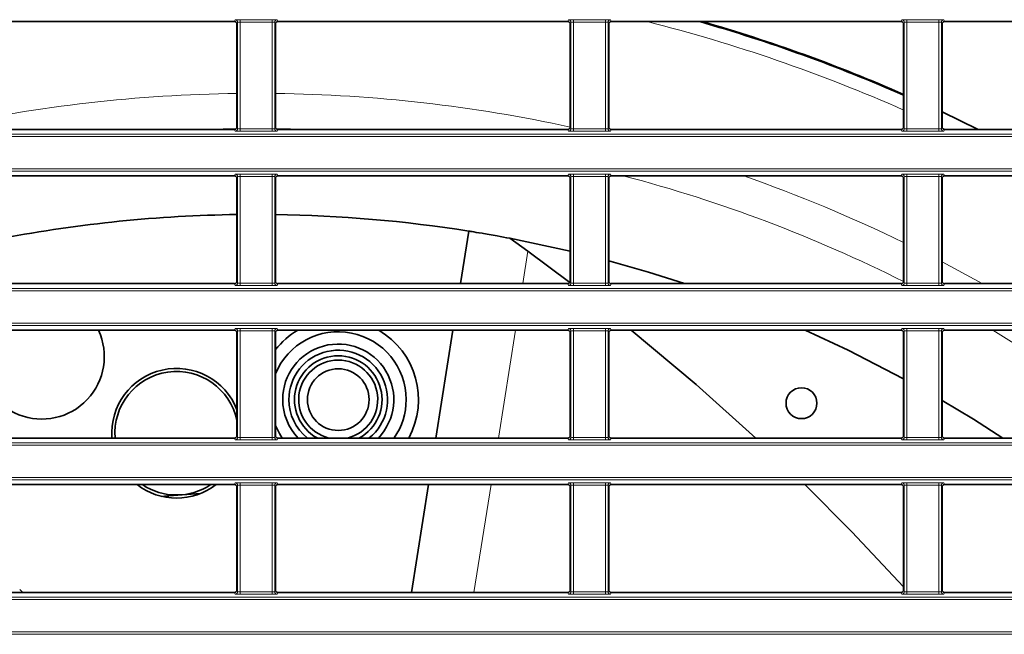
# Model space of a CAD drawing. Header units: millimetres. Extents: x 0 to 1118, y 0 to 864.
# Tile 24 of 91: x 295 to 322, y 273 to 290. Entities that reach past the tile are written whole.
import ezdxf

# ---------------------------------------------------------------- set-up
doc = ezdxf.new("R2010")
doc.units = ezdxf.units.MM

msp = doc.modelspace()

# ---------------------------------------------------------------- linework, layer by layer
at = {"color": 7, "linetype": 'Continuous', "lineweight": 35}
for p, q in [((301.149, 289.797), (293.322, 289.797)), ((302.322, 289.797), (310.149, 289.797)), ((311.322, 289.797), (319.149, 289.797)), ((320.322, 289.797), (328.149, 289.797)), ((301.216, 286.956), (301.216, 289.73)), ((302.255, 289.73), (302.255, 286.956)), ((310.216, 289.73), (310.216, 286.956)), ((311.255, 286.956), (311.255, 289.73)), ((319.216, 289.73), (319.216, 286.956)), ((320.255, 286.956), (320.255, 289.73)), ((321.231, 286.889), (320.255, 287.363)), ((301.149, 286.889), (293.322, 286.889)), ((302.322, 286.889), (310.149, 286.889)), ((311.322, 286.889), (319.149, 286.889)), ((320.322, 286.889), (328.149, 286.889)), ((301.149, 285.63), (293.322, 285.63)), ((301.216, 282.789), (301.216, 285.564)), ((302.255, 285.564), (302.255, 282.789)), ((302.322, 285.63), (310.149, 285.63)), ((310.216, 285.564), (310.216, 282.789)), ((311.255, 282.789), (311.255, 285.564)), ((311.322, 285.63), (319.149, 285.63)), ((319.216, 285.564), (319.216, 282.789)), ((320.255, 282.789), (320.255, 285.564)), ((320.322, 285.63), (328.149, 285.63)), ((307.247, 282.723), (307.472, 284.142)), ((308.581, 283.948), (309.073, 283.596)), ((310.216, 283.599), (308.581, 283.948)), ((310.207, 282.756), (309.073, 283.596)), ((301.149, 282.723), (293.322, 282.723)), ((302.322, 282.723), (310.149, 282.723)), ((311.322, 282.723), (319.149, 282.723)), ((320.322, 282.723), (328.149, 282.723)), ((301.149, 281.464), (293.322, 281.464)), ((301.216, 278.623), (301.216, 281.397)), ((302.255, 281.397), (302.255, 278.623)), ((302.322, 281.464), (310.149, 281.464)), ((306.587, 278.556), (307.047, 281.464)), ((310.216, 281.397), (310.216, 278.623)), ((311.255, 278.623), (311.255, 281.397)), ((311.322, 281.464), (319.149, 281.464)), ((319.216, 281.397), (319.216, 278.623)), ((320.255, 278.623), (320.255, 281.397)), ((320.322, 281.464), (328.149, 281.464)), ((301.149, 278.556), (293.322, 278.556)), ((302.322, 278.556), (310.149, 278.556)), ((311.322, 278.556), (319.149, 278.556)), ((320.322, 278.556), (328.149, 278.556)), ((301.149, 277.297), (293.322, 277.297)), ((302.322, 277.297), (310.149, 277.297)), ((305.927, 274.389), (306.387, 277.297)), ((311.322, 277.297), (319.149, 277.297)), ((320.322, 277.297), (328.149, 277.297)), ((301.216, 274.456), (301.216, 277.23)), ((302.255, 277.23), (302.255, 274.456)), ((310.216, 277.23), (310.216, 274.456)), ((311.255, 274.456), (311.255, 277.23)), ((319.216, 277.23), (319.216, 274.456)), ((320.255, 274.456), (320.255, 277.23)), ((301.149, 274.389), (293.322, 274.389)), ((295.434, 274.389), (295.349, 274.469)), ((302.322, 274.389), (310.149, 274.389)), ((311.322, 274.389), (319.149, 274.389)), ((320.322, 274.389), (328.149, 274.389))]:
    msp.add_line(p, q, dxfattribs=at)
at = {"color": 7, "linetype": 'Continuous', "lineweight": 18}
for p, q in [((301.149, 289.797), (301.168, 289.844)), ((301.234, 289.777), (301.216, 289.73)), ((301.234, 286.909), (301.234, 289.777)), ((301.301, 289.849), (302.17, 289.849)), ((301.301, 289.783), (301.301, 289.849)), ((302.17, 289.783), (301.301, 289.783)), ((301.301, 289.783), (301.301, 286.904)), ((302.17, 289.783), (302.17, 289.849)), ((302.17, 286.904), (302.17, 289.783)), ((302.237, 289.777), (302.237, 286.909)), ((302.255, 289.73), (302.237, 289.777)), ((302.303, 289.844), (302.322, 289.797)), ((310.149, 289.797), (310.168, 289.844)), ((310.234, 289.777), (310.216, 289.73)), ((310.234, 286.909), (310.234, 289.777)), ((310.301, 289.849), (311.17, 289.849)), ((310.301, 289.849), (310.301, 289.783)), ((311.17, 289.783), (310.301, 289.783)), ((310.301, 289.783), (310.301, 286.904)), ((311.17, 289.849), (311.17, 289.783)), ((311.17, 286.904), (311.17, 289.783)), ((311.237, 289.777), (311.237, 286.909)), ((311.255, 289.73), (311.237, 289.777)), ((311.303, 289.844), (311.322, 289.797)), ((319.149, 289.797), (319.168, 289.844)), ((319.234, 289.777), (319.216, 289.73)), ((319.234, 286.909), (319.234, 289.777)), ((319.301, 289.849), (320.17, 289.849)), ((319.301, 289.849), (319.301, 289.783)), ((320.17, 289.783), (319.301, 289.783)), ((319.301, 289.783), (319.301, 286.904)), ((320.17, 289.849), (320.17, 289.783)), ((320.17, 286.904), (320.17, 289.783)), ((320.237, 289.777), (320.237, 286.909)), ((320.255, 289.73), (320.237, 289.777)), ((320.303, 289.844), (320.322, 289.797)), ((301.168, 286.843), (301.149, 286.889)), ((301.216, 286.956), (301.234, 286.909)), ((301.301, 286.837), (301.301, 286.904)), ((301.301, 286.904), (302.17, 286.904)), ((302.17, 286.837), (302.17, 286.904)), ((302.237, 286.909), (302.255, 286.956)), ((302.322, 286.889), (302.303, 286.843)), ((310.168, 286.843), (310.149, 286.889)), ((310.216, 286.956), (310.234, 286.909)), ((310.301, 286.904), (310.301, 286.837)), ((310.301, 286.904), (311.17, 286.904)), ((311.17, 286.904), (311.17, 286.837)), ((311.237, 286.909), (311.255, 286.956)), ((311.322, 286.889), (311.303, 286.843)), ((319.168, 286.843), (319.149, 286.889)), ((319.216, 286.956), (319.234, 286.909)), ((319.301, 286.904), (320.17, 286.904)), ((319.301, 286.904), (319.301, 286.837)), ((320.17, 286.904), (320.17, 286.837)), ((320.237, 286.909), (320.255, 286.956)), ((320.26, 286.931), (320.348, 286.889)), ((320.322, 286.889), (320.303, 286.843)), ((208.395, 286.763), (395.076, 286.763)), ((395.076, 286.696), (208.395, 286.696)), ((302.17, 286.837), (301.301, 286.837)), ((311.17, 286.837), (310.301, 286.837)), ((320.17, 286.837), (319.301, 286.837)), ((208.395, 285.824), (395.076, 285.824)), ((395.076, 285.757), (208.395, 285.757)), ((301.149, 285.63), (301.168, 285.677)), ((301.234, 285.61), (301.216, 285.564)), ((301.234, 282.743), (301.234, 285.61)), ((301.301, 285.683), (302.17, 285.683)), ((301.301, 285.616), (301.301, 285.683)), ((302.17, 285.616), (301.301, 285.616)), ((301.301, 285.616), (301.301, 282.737)), ((302.17, 285.616), (302.17, 285.683)), ((302.17, 282.737), (302.17, 285.616)), ((302.237, 285.61), (302.237, 282.743)), ((302.255, 285.564), (302.237, 285.61)), ((302.303, 285.677), (302.322, 285.63)), ((310.149, 285.63), (310.168, 285.677)), ((310.234, 285.61), (310.216, 285.564)), ((310.234, 282.743), (310.234, 285.61)), ((310.301, 285.683), (311.17, 285.683)), ((310.301, 285.683), (310.301, 285.616)), ((311.17, 285.616), (310.301, 285.616)), ((310.301, 285.616), (310.301, 282.737)), ((311.17, 285.683), (311.17, 285.616)), ((311.17, 282.737), (311.17, 285.616)), ((311.237, 285.61), (311.237, 282.743)), ((311.255, 285.564), (311.237, 285.61)), ((311.303, 285.677), (311.322, 285.63)), ((319.149, 285.63), (319.168, 285.677)), ((319.234, 285.61), (319.216, 285.564)), ((319.234, 282.743), (319.234, 285.61)), ((319.301, 285.683), (320.17, 285.683)), ((319.301, 285.683), (319.301, 285.616)), ((320.17, 285.616), (319.301, 285.616)), ((319.301, 285.616), (319.301, 282.737)), ((320.17, 285.683), (320.17, 285.616)), ((320.17, 282.737), (320.17, 285.616)), ((320.237, 285.61), (320.237, 282.743)), ((320.255, 285.564), (320.237, 285.61)), ((320.303, 285.677), (320.322, 285.63)), ((309.073, 283.596), (308.934, 282.723)), ((320.255, 283.31), (321.336, 282.723)), ((208.395, 282.596), (395.076, 282.596)), ((301.168, 282.676), (301.149, 282.723)), ((301.216, 282.789), (301.234, 282.743)), ((301.301, 282.67), (301.301, 282.737)), ((301.301, 282.737), (302.17, 282.737)), ((302.17, 282.67), (301.301, 282.67)), ((302.17, 282.67), (302.17, 282.737)), ((302.237, 282.743), (302.255, 282.789)), ((302.322, 282.723), (302.303, 282.676)), ((310.168, 282.676), (310.149, 282.723)), ((310.216, 282.789), (310.234, 282.743)), ((310.301, 282.737), (311.17, 282.737)), ((310.301, 282.737), (310.301, 282.67)), ((311.17, 282.67), (310.301, 282.67)), ((311.17, 282.737), (311.17, 282.67)), ((311.237, 282.743), (311.255, 282.789)), ((311.322, 282.723), (311.303, 282.676)), ((319.168, 282.676), (319.149, 282.723)), ((319.216, 282.789), (319.234, 282.743)), ((319.301, 282.737), (319.301, 282.67)), ((319.301, 282.737), (320.17, 282.737)), ((320.17, 282.67), (319.301, 282.67)), ((320.17, 282.737), (320.17, 282.67)), ((320.237, 282.743), (320.255, 282.789)), ((320.322, 282.723), (320.303, 282.676)), ((395.076, 282.529), (208.395, 282.529)), ((208.395, 281.657), (395.076, 281.657)), ((395.076, 281.59), (208.395, 281.59)), ((301.149, 281.464), (301.168, 281.51)), ((301.234, 281.444), (301.216, 281.397)), ((301.234, 278.576), (301.234, 281.444)), ((301.301, 281.516), (302.17, 281.516)), ((301.301, 281.449), (301.301, 281.516)), ((302.17, 281.449), (301.301, 281.449)), ((301.301, 281.449), (301.301, 278.57)), ((302.17, 281.449), (302.17, 281.516)), ((302.17, 278.57), (302.17, 281.449)), ((302.237, 281.444), (302.237, 278.576)), ((302.255, 281.397), (302.237, 281.444)), ((302.303, 281.51), (302.322, 281.464)), ((308.735, 281.464), (308.274, 278.556)), ((310.149, 281.464), (310.168, 281.51)), ((310.234, 281.444), (310.216, 281.397)), ((310.234, 278.576), (310.234, 281.444)), ((310.301, 281.516), (311.17, 281.516)), ((310.301, 281.516), (310.301, 281.449)), ((311.17, 281.449), (310.301, 281.449)), ((310.301, 281.449), (310.301, 278.57)), ((311.17, 281.516), (311.17, 281.449)), ((311.17, 278.57), (311.17, 281.449)), ((311.237, 281.444), (311.237, 278.576)), ((311.255, 281.397), (311.237, 281.444)), ((311.303, 281.51), (311.322, 281.464)), ((319.149, 281.464), (319.168, 281.51)), ((319.234, 281.444), (319.216, 281.397)), ((319.234, 278.576), (319.234, 281.444)), ((319.301, 281.516), (320.17, 281.516)), ((319.301, 281.516), (319.301, 281.449)), ((320.17, 281.449), (319.301, 281.449)), ((319.301, 281.449), (319.301, 278.57)), ((320.17, 281.516), (320.17, 281.449)), ((320.17, 278.57), (320.17, 281.449)), ((320.237, 281.444), (320.237, 278.576)), ((320.255, 281.397), (320.237, 281.444)), ((320.303, 281.51), (320.322, 281.464)), ((301.216, 278.623), (301.234, 278.576)), ((302.237, 278.576), (302.255, 278.623)), ((310.216, 278.623), (310.234, 278.576)), ((311.237, 278.576), (311.255, 278.623)), ((319.216, 278.623), (319.234, 278.576)), ((320.237, 278.576), (320.255, 278.623)), ((208.395, 278.429), (395.076, 278.429)), ((395.076, 278.363), (208.395, 278.363)), ((301.168, 278.509), (301.149, 278.556)), ((301.301, 278.504), (301.301, 278.57)), ((301.301, 278.57), (302.17, 278.57)), ((302.17, 278.504), (301.301, 278.504)), ((302.17, 278.504), (302.17, 278.57)), ((302.322, 278.556), (302.303, 278.509)), ((310.168, 278.509), (310.149, 278.556)), ((310.301, 278.57), (310.301, 278.504)), ((310.301, 278.57), (311.17, 278.57)), ((311.17, 278.504), (310.301, 278.504)), ((311.17, 278.57), (311.17, 278.504)), ((311.322, 278.556), (311.303, 278.509)), ((319.168, 278.509), (319.149, 278.556)), ((319.301, 278.57), (320.17, 278.57)), ((319.301, 278.57), (319.301, 278.504)), ((320.17, 278.504), (319.301, 278.504)), ((320.17, 278.57), (320.17, 278.504)), ((320.322, 278.556), (320.303, 278.509)), ((208.395, 277.49), (395.076, 277.49)), ((395.076, 277.424), (208.395, 277.424)), ((301.149, 277.297), (301.168, 277.344)), ((301.234, 277.277), (301.216, 277.23)), ((301.234, 274.409), (301.234, 277.277)), ((301.301, 277.349), (302.17, 277.349)), ((301.301, 277.349), (301.301, 277.283)), ((302.17, 277.283), (301.301, 277.283)), ((301.301, 277.283), (301.301, 274.404)), ((302.17, 277.349), (302.17, 277.283)), ((302.17, 274.404), (302.17, 277.283)), ((302.237, 277.277), (302.237, 274.409)), ((302.255, 277.23), (302.237, 277.277)), ((302.303, 277.344), (302.322, 277.297)), ((308.075, 277.297), (307.614, 274.389)), ((310.149, 277.297), (310.168, 277.344)), ((310.234, 277.277), (310.216, 277.23)), ((310.234, 274.409), (310.234, 277.277)), ((310.301, 277.349), (311.17, 277.349)), ((310.301, 277.349), (310.301, 277.283)), ((311.17, 277.283), (310.301, 277.283)), ((310.301, 277.283), (310.301, 274.404)), ((311.17, 277.349), (311.17, 277.283)), ((311.17, 274.404), (311.17, 277.283)), ((311.237, 277.277), (311.237, 274.409)), ((311.255, 277.23), (311.237, 277.277)), ((311.303, 277.344), (311.322, 277.297)), ((319.149, 277.297), (319.168, 277.344)), ((319.234, 277.277), (319.216, 277.23)), ((319.234, 274.409), (319.234, 277.277)), ((319.301, 277.349), (320.17, 277.349)), ((319.301, 277.349), (319.301, 277.283)), ((320.17, 277.283), (319.301, 277.283)), ((319.301, 277.283), (319.301, 274.404)), ((320.17, 277.349), (320.17, 277.283)), ((320.17, 274.404), (320.17, 277.283)), ((320.237, 277.277), (320.237, 274.409)), ((320.255, 277.23), (320.237, 277.277)), ((320.303, 277.344), (320.322, 277.297)), ((301.168, 274.343), (301.149, 274.389)), ((301.216, 274.456), (301.234, 274.409)), ((301.301, 274.404), (302.17, 274.404)), ((301.301, 274.404), (301.301, 274.337)), ((302.17, 274.404), (302.17, 274.337)), ((302.237, 274.409), (302.255, 274.456)), ((302.322, 274.389), (302.303, 274.343)), ((310.168, 274.343), (310.149, 274.389)), ((310.216, 274.456), (310.234, 274.409)), ((310.301, 274.404), (310.301, 274.337)), ((310.301, 274.404), (311.17, 274.404)), ((311.17, 274.404), (311.17, 274.337)), ((311.237, 274.409), (311.255, 274.456)), ((311.322, 274.389), (311.303, 274.343)), ((319.168, 274.343), (319.149, 274.389)), ((319.216, 274.456), (319.234, 274.409)), ((319.301, 274.404), (319.301, 274.337)), ((319.301, 274.404), (320.17, 274.404)), ((320.17, 274.404), (320.17, 274.337)), ((320.237, 274.409), (320.255, 274.456)), ((320.322, 274.389), (320.303, 274.343)), ((208.395, 274.263), (395.076, 274.263)), ((395.076, 274.196), (208.395, 274.196)), ((302.17, 274.337), (301.301, 274.337)), ((311.17, 274.337), (310.301, 274.337)), ((320.17, 274.337), (319.301, 274.337)), ((208.395, 273.324), (395.076, 273.324)), ((395.076, 273.257), (208.395, 273.257))]:
    msp.add_line(p, q, dxfattribs=at)
at = {"color": 7, "linetype": 'Continuous', "lineweight": 18, "flags": 128}
for points in [[(300.246, 286.889), (300.487, 286.898), (301.201, 286.914)], [(302.27, 286.914), (302.663, 286.907), (303.225, 286.889)], [(321.625, 281.464), (323.164, 280.502), (324.947, 279.256)]]:
    msp.add_lwpolyline(points, dxfattribs=at)
at = {"color": 7, "linetype": 'Continuous', "lineweight": 35, "flags": 128}
for points in [[(313.297, 282.723), (312.33, 283.029), (311.255, 283.336)], [(315.226, 278.556), (313.611, 280.001), (311.861, 281.464)], [(319.216, 280.158), (317.72, 280.925), (316.558, 281.464)], [(321.892, 278.556), (321.101, 279.062), (320.255, 279.572)], [(302.255, 278.893), (302.362, 278.676), (302.438, 278.556)], [(319.216, 274.542), (317.82, 276.025), (316.552, 277.297)], [(300.219, 277.054), (299.262, 276.988), (299.184, 276.981)]]:
    msp.add_lwpolyline(points, dxfattribs=at)
at = {"color": 7, "linetype": 'Continuous', "lineweight": 35}
for centre, radius in [((303.95, 279.593), 0.833), ((316.457, 279.496), 0.417)]:
    msp.add_circle(centre, radius, dxfattribs=at)
at = {"color": 7, "linetype": 'Continuous', "lineweight": 18}
for centre, radius, start, end in [((301.168, 289.777), 0.0667, 0.074, 89.9718), ((302.303, 289.777), 0.0667, 90.0282, 179.926), ((310.168, 289.777), 0.0667, 0.074, 89.9718), ((311.303, 289.777), 0.0667, 90.0282, 179.926), ((301.736, 247.926), 43.18, 66.1202, 75.8519), ((319.168, 289.777), 0.0667, 0.074, 89.9718), ((320.303, 289.777), 0.0667, 90.0282, 179.926), ((301.736, 247.926), 39.937, 90.7457, 102.2595), ((301.736, 247.926), 39.937, 77.7405, 89.2543), ((301.168, 286.909), 0.0667, 270.0282, 359.926), ((302.303, 286.909), 0.0667, 180.074, 269.9718), ((310.168, 286.909), 0.0667, 270.0282, 359.926), ((311.303, 286.909), 0.0667, 180.074, 269.9718), ((319.168, 286.909), 0.0667, 270.0282, 359.926), ((320.303, 286.909), 0.0667, 180.074, 269.9718), ((301.168, 285.61), 0.0667, 0.074, 89.9718), ((302.303, 285.61), 0.0667, 90.0282, 179.926), ((310.168, 285.61), 0.0667, 0.074, 89.9718), ((311.303, 285.61), 0.0667, 90.0282, 179.926), ((301.736, 247.926), 38.991, 63.3657, 75.235), ((301.736, 247.926), 39.937, 64.0429, 70.7499), ((319.168, 285.61), 0.0667, 0.074, 89.9718), ((320.303, 285.61), 0.0667, 90.0282, 179.926), ((301.168, 282.743), 0.0667, 270.0282, 359.926), ((302.303, 282.743), 0.0667, 180.074, 269.9718), ((310.168, 282.743), 0.0667, 270.0282, 359.926), ((311.303, 282.743), 0.0667, 180.074, 269.9718), ((319.168, 282.743), 0.0667, 270.0282, 359.926), ((320.303, 282.743), 0.0667, 180.074, 269.9718), ((301.168, 281.443), 0.0667, 0.074, 89.9718), ((302.303, 281.443), 0.0667, 90.0282, 179.926), ((310.168, 281.443), 0.0667, 0.074, 89.9718), ((311.303, 281.443), 0.0667, 90.0282, 179.926), ((319.168, 281.443), 0.0667, 0.074, 89.9718), ((320.303, 281.443), 0.0667, 90.0282, 179.926), ((301.168, 278.576), 0.0667, 270.0282, 359.926), ((302.303, 278.576), 0.0667, 180.074, 269.9718), ((310.168, 278.576), 0.0667, 270.0282, 359.926), ((311.303, 278.576), 0.0667, 180.074, 269.9718), ((319.168, 278.576), 0.0667, 270.0282, 359.926), ((320.303, 278.576), 0.0667, 180.074, 269.9718), ((301.168, 277.277), 0.0667, 0.074, 89.9718), ((302.303, 277.277), 0.0667, 90.0282, 179.926), ((310.168, 277.277), 0.0667, 0.074, 89.9718), ((311.303, 277.277), 0.0667, 90.0282, 179.926), ((319.168, 277.277), 0.0667, 0.074, 89.9718), ((320.303, 277.277), 0.0667, 90.0282, 179.926), ((301.168, 274.409), 0.0667, 270.0282, 359.926), ((302.303, 274.409), 0.0667, 180.074, 269.9718), ((310.168, 274.409), 0.0667, 270.0282, 359.926), ((311.303, 274.409), 0.0667, 180.074, 269.9718), ((319.168, 274.409), 0.0667, 270.0282, 359.926), ((320.303, 274.409), 0.0667, 180.074, 269.9718)]:
    msp.add_arc(centre, radius, start, end, dxfattribs=at)
at = {"color": 7, "linetype": 'Continuous', "lineweight": 35}
for centre, radius, start, end in [((301.736, 247.926), 43.549, 66.3348, 74.0402), ((301.736, 247.926), 43.568, 66.3458, 73.9526), ((301.736, 247.926), 36.667, 90.8122, 100.76), ((301.736, 247.926), 36.667, 81, 89.1878), ((295.947, 280.753), 1.687, 180, 24.9025), ((303.95, 279.593), 2.167, 120.2769, 141.452), ((303.95, 279.593), 1.833, 0, 157.5606), ((303.95, 279.593), 2.167, 331.4206, 59.7231), ((303.95, 279.593), 1.5, 316.2917, 180), ((303.95, 279.593), 1.333, 308.9805, 180), ((303.95, 279.593), 1.183, 90, 241.1516), ((303.95, 279.593), 1.183, 298.8484, 90), ((303.95, 279.593), 1.067, 283.6633, 256.3367), ((299.585, 278.685), 1.75, 21.2474, 184.2174), ((299.585, 278.685), 1.667, 11.8676, 184.4287), ((303.95, 279.593), 1.5, 180, 223.7083), ((303.95, 279.593), 1.333, 180, 231.0195), ((303.95, 279.593), 1.833, 325.5732, 0), ((299.585, 278.685), 1.75, 232.4669, 307.5331), ((299.585, 278.685), 1.667, 236.3721, 303.6279)]:
    msp.add_arc(centre, radius, start, end, dxfattribs=at)
for centre, major_axis, start_param, end_param in [((301.149, 289.73), (0.0248, 0.062), 5.093092, 6.663127), ((302.322, 289.73), (-0.0248, 0.062), 5.903243, 7.473278), ((310.149, 289.73), (-0.0248, -0.062), 1.9515, 3.521535), ((311.322, 289.73), (-0.0248, 0.062), 5.903243, 7.473278), ((319.149, 289.73), (-0.0248, -0.062), 1.9515, 3.521535), ((320.322, 289.73), (-0.0248, 0.062), 5.903243, 7.473278), ((301.149, 286.956), (0.0248, -0.062), 5.903243, 7.473278), ((302.322, 286.956), (-0.0248, -0.062), 5.093092, 6.663127), ((310.149, 286.956), (-0.0248, 0.062), 2.761651, 4.331686), ((311.322, 286.956), (-0.0248, -0.062), 5.093092, 6.663127), ((319.149, 286.956), (-0.0248, 0.062), 2.761651, 4.331686), ((320.322, 286.956), (-0.0248, -0.062), 5.093092, 6.663127), ((301.149, 285.564), (0.0248, 0.062), 5.093092, 6.663127), ((302.322, 285.564), (-0.0248, 0.062), 5.903243, 7.473278), ((310.149, 285.564), (-0.0248, -0.062), 1.9515, 3.521535), ((311.322, 285.564), (-0.0248, 0.062), 5.903243, 7.473278), ((319.149, 285.564), (-0.0248, -0.062), 1.9515, 3.521535), ((320.322, 285.564), (-0.0248, 0.062), 5.903243, 7.473278), ((301.149, 282.789), (0.0248, -0.062), 5.903243, 7.473278), ((302.322, 282.789), (-0.0248, -0.062), 5.093092, 6.663127), ((310.149, 282.789), (-0.0248, 0.062), 2.761651, 4.331686), ((311.322, 282.789), (-0.0248, -0.062), 5.093092, 6.663127), ((319.149, 282.789), (-0.0248, 0.062), 2.761651, 4.331686), ((320.322, 282.789), (-0.0248, -0.062), 5.093092, 6.663127), ((301.149, 281.397), (0.0248, 0.062), 5.093092, 6.663127), ((302.322, 281.397), (-0.0248, 0.062), 5.903243, 7.473278), ((310.149, 281.397), (-0.0248, -0.062), 1.9515, 3.521535), ((311.322, 281.397), (-0.0248, 0.062), 5.903243, 7.473278), ((319.149, 281.397), (-0.0248, -0.062), 1.9515, 3.521535), ((320.322, 281.397), (-0.0248, 0.062), 5.903243, 7.473278), ((301.149, 278.623), (0.0248, -0.062), 5.903243, 7.473278), ((302.322, 278.623), (-0.0248, -0.062), 5.093092, 6.663127), ((310.149, 278.623), (-0.0248, 0.062), 2.761651, 4.331686), ((311.322, 278.623), (-0.0248, -0.062), 5.093092, 6.663127), ((319.149, 278.623), (-0.0248, 0.062), 2.761651, 4.331686), ((320.322, 278.623), (-0.0248, -0.062), 5.093092, 6.663127), ((301.149, 277.23), (0.0248, 0.062), 5.093092, 6.663127), ((302.322, 277.23), (-0.0248, 0.062), 5.903243, 7.473278), ((310.149, 277.23), (-0.0248, -0.062), 1.9515, 3.521535), ((311.322, 277.23), (-0.0248, 0.062), 5.903243, 7.473278), ((319.149, 277.23), (-0.0248, -0.062), 1.9515, 3.521535), ((320.322, 277.23), (-0.0248, 0.062), 5.903243, 7.473278), ((301.149, 274.456), (0.0248, -0.062), 5.903243, 7.473278), ((302.322, 274.456), (-0.0248, -0.062), 5.093092, 6.663127), ((310.149, 274.456), (-0.0248, 0.062), 2.761651, 4.331686), ((311.322, 274.456), (-0.0248, -0.062), 5.093092, 6.663127), ((319.149, 274.456), (-0.0248, 0.062), 2.761651, 4.331686), ((320.322, 274.456), (-0.0248, -0.062), 5.093092, 6.663127)]:
    msp.add_ellipse(centre, major_axis=major_axis, ratio=0.998896, start_param=start_param, end_param=end_param, dxfattribs=at)
at = {"color": 7, "linetype": 'Continuous', "lineweight": 18}
for centre, major_axis, ratio, start_param, end_param in [((301.301, 289.843), (0.133, 0), 0.043661, 1.570796, 3.124139), ((301.301, 289.777), (0.0667, 0), 0.087322, 1.570796, 3.124139), ((302.17, 289.843), (0.133, 0), 0.043661, 0.017453, 1.570796), ((302.17, 289.777), (0.0667, 0), 0.087322, 0.017453, 1.570796), ((310.301, 289.843), (0.133, 0), 0.043661, 1.570796, 3.124139), ((310.301, 289.777), (0.0667, 0), 0.087322, 1.570796, 3.124139), ((311.17, 289.843), (0.133, 0), 0.043661, 0.017453, 1.570796), ((311.17, 289.777), (0.0667, 0), 0.087322, 0.017453, 1.570796), ((319.301, 289.843), (0.133, 0), 0.043661, 1.570796, 3.124139), ((319.301, 289.777), (0.0667, 0), 0.087322, 1.570796, 3.124139), ((320.17, 289.843), (0.133, 0), 0.043661, 0.017453, 1.570796), ((320.17, 289.777), (0.0667, 0), 0.087322, 0.017453, 1.570796), ((301.301, 286.91), (0.0667, 0), 0.087322, 3.159046, 4.712389), ((302.17, 286.91), (0.0667, 0), 0.087322, 4.712389, 6.265732), ((310.301, 286.91), (0.0667, 0), 0.087322, 3.159046, 4.712389), ((311.17, 286.91), (0.0667, 0), 0.087322, 4.712389, 6.265732), ((319.301, 286.91), (0.0667, 0), 0.087322, 3.159046, 4.712389), ((320.17, 286.91), (0.0667, 0), 0.087322, 4.712389, 6.265732), ((301.301, 286.843), (0.133, 0), 0.043661, 3.159046, 4.712389), ((302.17, 286.843), (0.133, 0), 0.043661, 4.712389, 6.265732), ((310.301, 286.843), (0.133, 0), 0.043661, 3.159046, 4.712389), ((311.17, 286.843), (0.133, 0), 0.043661, 4.712389, 6.265732), ((319.301, 286.843), (0.133, 0), 0.043661, 3.159046, 4.712389), ((320.17, 286.843), (0.133, 0), 0.043661, 4.712389, 6.265732), ((301.301, 285.677), (0.133, 0), 0.043661, 1.570796, 3.124139), ((301.301, 285.61), (0.0667, 0), 0.087322, 1.570796, 3.124139), ((302.17, 285.677), (0.133, 0), 0.043661, 0.017453, 1.570796), ((302.17, 285.61), (0.0667, 0), 0.087322, 0.017453, 1.570796), ((310.301, 285.677), (0.133, 0), 0.043661, 1.570796, 3.124139), ((310.301, 285.61), (0.0667, 0), 0.087322, 1.570796, 3.124139), ((311.17, 285.677), (0.133, 0), 0.043661, 0.017453, 1.570796), ((311.17, 285.61), (0.0667, 0), 0.087322, 0.017453, 1.570796), ((319.301, 285.677), (0.133, 0), 0.043661, 1.570796, 3.124139), ((319.301, 285.61), (0.0667, 0), 0.087322, 1.570796, 3.124139), ((320.17, 285.677), (0.133, 0), 0.043661, 0.017453, 1.570796), ((320.17, 285.61), (0.0667, 0), 0.087322, 0.017453, 1.570796), ((301.301, 282.676), (0.133, 0), 0.043661, 3.159046, 4.712389), ((301.301, 282.743), (0.0667, 0), 0.087322, 3.159046, 4.712389), ((302.17, 282.743), (0.0667, 0), 0.087322, 4.712389, 6.265732), ((302.17, 282.676), (0.133, 0), 0.043661, 4.712389, 6.265732), ((310.301, 282.676), (0.133, 0), 0.043661, 3.159046, 4.712389), ((310.301, 282.743), (0.0667, 0), 0.087322, 3.159046, 4.712389), ((311.17, 282.743), (0.0667, 0), 0.087322, 4.712389, 6.265732), ((311.17, 282.676), (0.133, 0), 0.043661, 4.712389, 6.265732), ((319.301, 282.676), (0.133, 0), 0.043661, 3.159046, 4.712389), ((319.301, 282.743), (0.0667, 0), 0.087322, 3.159046, 4.712389), ((320.17, 282.743), (0.0667, 0), 0.087322, 4.712389, 6.265732), ((320.17, 282.676), (0.133, 0), 0.043661, 4.712389, 6.265732), ((301.301, 281.51), (0.133, 0), 0.043661, 1.570796, 3.124139), ((301.301, 281.443), (0.0667, 0), 0.087322, 1.570796, 3.124139), ((302.17, 281.51), (0.133, 0), 0.043661, 0.017453, 1.570796), ((302.17, 281.443), (0.0667, 0), 0.087322, 0.017453, 1.570796), ((310.301, 281.51), (0.133, 0), 0.043661, 1.570796, 3.124139), ((310.301, 281.443), (0.0667, 0), 0.087322, 1.570796, 3.124139), ((311.17, 281.51), (0.133, 0), 0.043661, 0.017453, 1.570796), ((311.17, 281.443), (0.0667, 0), 0.087322, 0.017453, 1.570796), ((319.301, 281.51), (0.133, 0), 0.043661, 1.570796, 3.124139), ((319.301, 281.443), (0.0667, 0), 0.087322, 1.570796, 3.124139), ((320.17, 281.51), (0.133, 0), 0.043661, 0.017453, 1.570796), ((320.17, 281.443), (0.0667, 0), 0.087322, 0.017453, 1.570796), ((301.301, 278.51), (0.133, 0), 0.043661, 3.159046, 4.712389), ((301.301, 278.576), (0.0667, 0), 0.087322, 3.159046, 4.712389), ((302.17, 278.576), (0.0667, 0), 0.087322, 4.712389, 6.265732), ((302.17, 278.51), (0.133, 0), 0.043661, 4.712389, 6.265732), ((310.301, 278.51), (0.133, 0), 0.043661, 3.159046, 4.712389), ((310.301, 278.576), (0.0667, 0), 0.087322, 3.159046, 4.712389), ((311.17, 278.576), (0.0667, 0), 0.087322, 4.712389, 6.265732), ((311.17, 278.51), (0.133, 0), 0.043661, 4.712389, 6.265732), ((319.301, 278.51), (0.133, 0), 0.043661, 3.159046, 4.712389), ((319.301, 278.576), (0.0667, 0), 0.087322, 3.159046, 4.712389), ((320.17, 278.576), (0.0667, 0), 0.087322, 4.712389, 6.265732), ((320.17, 278.51), (0.133, 0), 0.043661, 4.712389, 6.265732), ((301.301, 277.343), (0.133, 0), 0.043661, 1.570796, 3.124139), ((301.301, 277.277), (0.0667, 0), 0.087322, 1.570796, 3.124139), ((302.17, 277.343), (0.133, 0), 0.043661, 0.017453, 1.570796), ((302.17, 277.277), (0.0667, 0), 0.087322, 0.017453, 1.570796), ((310.301, 277.343), (0.133, 0), 0.043661, 1.570796, 3.124139), ((310.301, 277.277), (0.0667, 0), 0.087322, 1.570796, 3.124139), ((311.17, 277.343), (0.133, 0), 0.043661, 0.017453, 1.570796), ((311.17, 277.277), (0.0667, 0), 0.087322, 0.017453, 1.570796), ((319.301, 277.343), (0.133, 0), 0.043661, 1.570796, 3.124139), ((319.301, 277.277), (0.0667, 0), 0.087322, 1.570796, 3.124139), ((320.17, 277.343), (0.133, 0), 0.043661, 0.017453, 1.570796), ((320.17, 277.277), (0.0667, 0), 0.087322, 0.017453, 1.570796), ((301.301, 274.41), (0.0667, 0), 0.087322, 3.159046, 4.712389), ((302.17, 274.41), (0.0667, 0), 0.087322, 4.712389, 6.265732), ((310.301, 274.41), (0.0667, 0), 0.087322, 3.159046, 4.712389), ((311.17, 274.41), (0.0667, 0), 0.087322, 4.712389, 6.265732), ((319.301, 274.41), (0.0667, 0), 0.087322, 3.159046, 4.712389), ((320.17, 274.41), (0.0667, 0), 0.087322, 4.712389, 6.265732), ((301.301, 274.343), (0.133, 0), 0.043661, 3.159046, 4.712389), ((302.17, 274.343), (0.133, 0), 0.043661, 4.712389, 6.265732), ((310.301, 274.343), (0.133, 0), 0.043661, 3.159046, 4.712389), ((311.17, 274.343), (0.133, 0), 0.043661, 4.712389, 6.265732), ((319.301, 274.343), (0.133, 0), 0.043661, 3.159046, 4.712389), ((320.17, 274.343), (0.133, 0), 0.043661, 4.712389, 6.265732)]:
    msp.add_ellipse(centre, major_axis=major_axis, ratio=ratio, start_param=start_param, end_param=end_param, dxfattribs=at)
at = {"color": 7, "linetype": 'Continuous', "lineweight": 35}
msp.add_open_spline([(307.472, 284.142), (307.49, 284.139), (307.526, 284.133), (307.81, 284.087), (308.181, 284.023), (308.466, 283.97), (308.581, 283.948)], degree=3, knots=[0, 0, 0, 0, 0.271803, 0.543606, 0.815385, 1, 1, 1, 1], dxfattribs=at)

doc.saveas('drawing.dxf')
